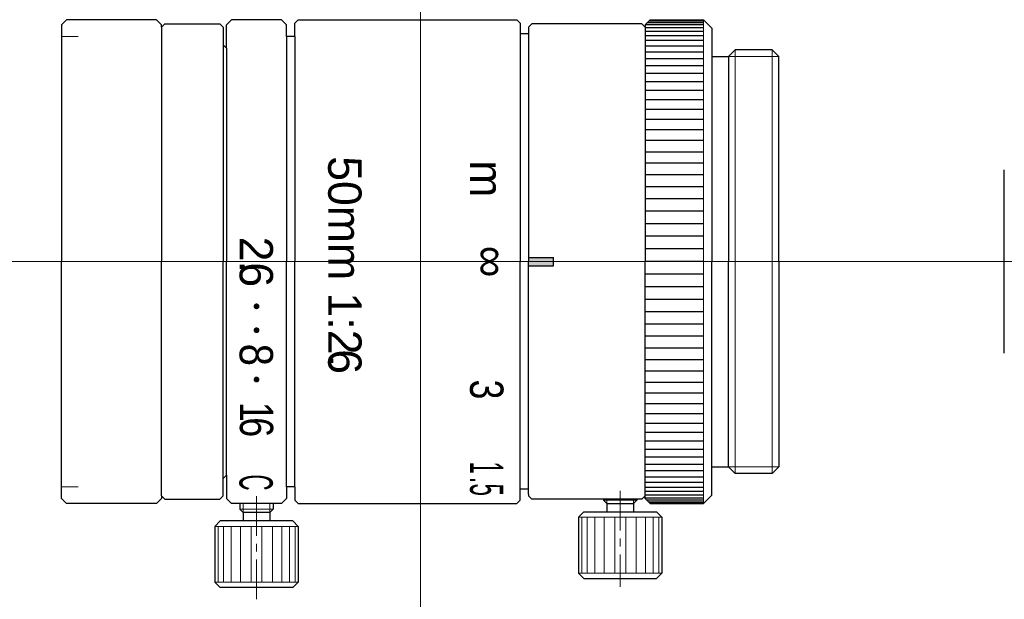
# Model space of a CAD drawing. Header units: millimetres. Extents: x 26 to 85, y 29.7 to 64.5.
import ezdxf
from ezdxf.enums import TextEntityAlignment as Align

# ---------------------------------------------------------------- set-up
doc = ezdxf.new("R2010")
doc.units = ezdxf.units.MM
doc.header["$LTSCALE"] = 0.25
doc.linetypes.add('CENTER', pattern=[50.8, 31.75, -6.35, 6.35, -6.35])
doc.layers.add('00_補助線', color=252, linetype='Continuous', lineweight=0, plot=False)
for name, color, linetype, lineweight in [('01_中心線', 1, 'CENTER', 20), ('03_寸法・文字', 50, 'Continuous', 20), ('iris＆image_circle', 7, 'Continuous', 30), ('画層1', 7, 'Continuous', 30)]:
    doc.layers.add(name, color=color, linetype=linetype, lineweight=lineweight)
doc.styles.add('sihyou', font='txt', dxfattribs={"width": 0.6, "height": 2})
doc.styles.add('VS Standard', font='txt', dxfattribs={"height": 3})

msp = doc.modelspace()

# ---------------------------------------------------------------- hatches: boundary and pattern name
at = {"layer": '03_寸法・文字'}
for points in [[(39.997, 47.316, 1), (40.347, 47.316, 1)], [(39.997, 45.882, 1), (40.347, 45.882, 1)], [(39.997, 42.926, 1), (40.347, 42.926, 1)]]:
    msp.add_hatch(color=256, dxfattribs=at).paths.add_polyline_path(points)
at = {"layer": '画層1'}
h = msp.add_hatch(color=256, dxfattribs=at)
h.dxf.hatch_style = 1
h.paths.add_polyline_path([(57.976, 50.25), (56.476, 50.25), (56.476, 50), (57.976, 50)])
h.paths.add_polyline_path([(57.976, 50), (56.476, 50), (56.476, 49.75), (57.976, 49.75)])

# ---------------------------------------------------------------- linework, layer by layer
at = {"layer": '00_補助線', "lineweight": 20}
for p, q in [((29.472, 63.5), (28.472, 63.5)), ((29.472, 36.5), (28.472, 36.5))]:
    msp.add_line(p, q, dxfattribs=at)
at = {"layer": '00_補助線'}
for direction in [(0, 1), (1, 0)]:
    msp.add_xline((50, 50), direction, dxfattribs=at)
at = {"layer": '01_中心線'}
for p, q in [((25.972, 50), (38.661, 50)), ((41.627, 50), (43.96, 50)), ((46.945, 50), (53, 50)), ((55.236, 50), (85.002, 50))]:
    msp.add_line(p, q, dxfattribs=at)
at = {"layer": '01_中心線', "ltscale": 0.3}
for p, q in [((61.976, 36.25), (61.976, 30.5)), ((40.172, 29.75), (40.172, 36))]:
    msp.add_line(p, q, dxfattribs=at)
at = {"layer": 'iris＆image_circle'}
msp.add_line((85.002, 44.5), (85.002, 55.5), dxfattribs=at)
at = {"layer": '画層1'}
for p, q in [((28.472, 64.2), (28.772, 64.5)), ((34.172, 64.5), (28.772, 64.5)), ((34.172, 64.5), (34.472, 64.2)), ((38.372, 64.2), (38.672, 64.5)), ((41.672, 64.5), (38.672, 64.5)), ((41.972, 64.2), (41.672, 64.5)), ((42.672, 64.5), (42.472, 64.3)), ((42.672, 64.5), (55.772, 64.5)), ((55.972, 64.3), (55.772, 64.5)), ((63.476, 64.2), (63.776, 64.5)), ((66.976, 64.421), (63.697, 64.421)), ((66.976, 64.48), (63.756, 64.48)), ((63.776, 64.5), (66.976, 64.5)), ((66.976, 64.5), (67.476, 64)), ((28.472, 64.2), (28.472, 50)), ((34.472, 64.05), (34.672, 64.25)), ((34.472, 64.05), (34.472, 64.2)), ((34.472, 64.05), (34.472, 50)), ((34.672, 64.25), (37.972, 64.25)), ((37.972, 64.25), (38.172, 64.05)), ((38.172, 64.05), (38.172, 63)), ((38.372, 62.8), (38.372, 64.2)), ((41.972, 63.5), (41.972, 64.2)), ((42.472, 63.5), (42.472, 64.3)), ((55.972, 64.3), (55.972, 63.65)), ((56.476, 64.05), (56.476, 63.65)), ((63.276, 64.25), (56.676, 64.25)), ((63.476, 64.05), (63.276, 64.25)), ((63.476, 64.2), (63.476, 64.05)), ((66.976, 64.183), (63.476, 64.183)), ((63.476, 64.05), (63.476, 50)), ((66.976, 64.006), (63.476, 64.006)), ((66.976, 63.79), (63.476, 63.79)), ((66.976, 64.302), (63.578, 64.302)), ((67.476, 64), (67.476, 62.303)), ((42.472, 63.5), (41.972, 63.5)), ((41.972, 63.5), (41.972, 50)), ((42.472, 63.5), (42.472, 50)), ((56.476, 63.65), (55.972, 63.65)), ((55.972, 63.65), (55.972, 50)), ((56.476, 63.65), (56.476, 50)), ((66.976, 63.537), (63.476, 63.537)), ((66.976, 63.246), (63.476, 63.246)), ((38.172, 63), (38.372, 62.8)), ((38.172, 63), (38.172, 50)), ((38.372, 62.8), (38.372, 50)), ((66.976, 62.92), (63.476, 62.92)), ((68.476, 62.303), (68.873, 62.7)), ((71.079, 62.7), (68.873, 62.7)), ((71.476, 62.303), (71.079, 62.7)), ((66.976, 62.557), (63.476, 62.557)), ((66.976, 62.161), (63.476, 62.161)), ((67.476, 62.303), (68.476, 62.303)), ((67.476, 62.303), (67.476, 50)), ((68.476, 62.303), (68.476, 62.303)), ((68.476, 62.303), (68.476, 50)), ((71.476, 50), (71.476, 62.303)), ((66.976, 61.731), (63.476, 61.731)), ((66.976, 61.269), (63.476, 61.269)), ((66.976, 60.776), (63.476, 60.776)), ((66.976, 60.253), (63.476, 60.253)), ((66.976, 59.702), (63.476, 59.702)), ((66.976, 59.125), (63.476, 59.125)), ((66.976, 58.523), (63.476, 58.523)), ((66.976, 57.897), (63.476, 57.897)), ((66.976, 57.25), (63.476, 57.25)), ((66.976, 56.565), (63.476, 56.565)), ((66.976, 55.89), (63.476, 55.89)), ((66.976, 55.196), (63.476, 55.196)), ((66.976, 54.481), (63.476, 54.481)), ((66.976, 53.753), (63.476, 53.753)), ((66.976, 53.015), (63.476, 53.015)), ((66.976, 52.268), (63.476, 52.268)), ((66.976, 51.516), (63.476, 51.516)), ((56.476, 50.25), (57.976, 50.25)), ((57.976, 49.75), (57.976, 50.25)), ((66.976, 50.759), (63.476, 50.759)), ((28.472, 35.8), (28.472, 50)), ((34.472, 35.95), (34.472, 50)), ((38.172, 37), (38.172, 50)), ((38.372, 37.2), (38.372, 50)), ((41.972, 36.5), (41.972, 50)), ((42.472, 36.5), (42.472, 50)), ((55.972, 36.35), (55.972, 50)), ((56.476, 36.35), (56.476, 50)), ((56.476, 49.75), (57.976, 49.75)), ((66.976, 50), (63.476, 50)), ((63.476, 35.95), (63.476, 50)), ((67.476, 37.697), (67.476, 50)), ((68.476, 37.697), (68.476, 50)), ((71.476, 50), (71.476, 37.697)), ((66.976, 49.241), (63.476, 49.241)), ((66.976, 48.484), (63.476, 48.484)), ((66.976, 47.732), (63.476, 47.732)), ((66.976, 46.985), (63.476, 46.985)), ((66.976, 46.247), (63.476, 46.247)), ((66.976, 45.519), (63.476, 45.519)), ((66.976, 44.804), (63.476, 44.804)), ((66.976, 44.11), (63.476, 44.11)), ((66.976, 43.435), (63.476, 43.435)), ((66.976, 42.75), (63.476, 42.75)), ((66.976, 42.103), (63.476, 42.103)), ((66.976, 41.477), (63.476, 41.477)), ((66.976, 40.875), (63.476, 40.875)), ((66.976, 40.298), (63.476, 40.298)), ((66.976, 39.747), (63.476, 39.747)), ((66.976, 39.224), (63.476, 39.224)), ((66.976, 38.731), (63.476, 38.731)), ((66.976, 38.269), (63.476, 38.269)), ((66.976, 37.839), (63.476, 37.839)), ((38.172, 37), (38.372, 37.2)), ((38.372, 37.2), (38.372, 35.8)), ((66.976, 37.443), (63.476, 37.443)), ((67.476, 37.697), (68.476, 37.697)), ((67.476, 36), (67.476, 37.697)), ((68.476, 37.697), (68.476, 37.697)), ((68.476, 37.697), (68.873, 37.3)), ((71.079, 37.3), (68.873, 37.3)), ((71.476, 37.697), (71.079, 37.3)), ((38.172, 35.95), (38.172, 37)), ((66.976, 37.08), (63.476, 37.08)), ((66.976, 36.754), (63.476, 36.754)), ((42.472, 36.5), (41.972, 36.5)), ((41.972, 36.5), (41.972, 35.8)), ((42.472, 36.5), (42.472, 35.7)), ((55.972, 35.7), (55.972, 36.35)), ((56.476, 36.35), (55.972, 36.35)), ((56.476, 36.35), (55.972, 36.35)), ((56.476, 36.05), (56.476, 36.35)), ((66.976, 36.463), (63.476, 36.463)), ((66.976, 36.21), (63.476, 36.21)), ((28.472, 35.8), (28.772, 35.5)), ((34.172, 35.5), (28.772, 35.5)), ((34.172, 35.5), (34.472, 35.8)), ((34.472, 35.95), (34.472, 35.8)), ((34.472, 35.95), (34.672, 35.75)), ((34.672, 35.75), (37.972, 35.75)), ((37.972, 35.75), (38.172, 35.95)), ((38.372, 35.8), (38.672, 35.5)), ((41.672, 35.5), (38.672, 35.5)), ((39.172, 35.5), (39.172, 35.15)), ((41.172, 35.5), (41.172, 35.15)), ((41.972, 35.8), (41.672, 35.5)), ((42.672, 35.5), (42.472, 35.7)), ((42.672, 35.5), (55.772, 35.5)), ((55.972, 35.7), (55.772, 35.5)), ((63.276, 35.75), (56.676, 35.75)), ((60.976, 35.75), (60.976, 35.7)), ((61.176, 35.5), (60.976, 35.7)), ((61.176, 35.5), (61.176, 35)), ((61.176, 35.5), (62.776, 35.5)), ((62.776, 35.5), (62.976, 35.7)), ((62.776, 35.5), (62.776, 35)), ((62.976, 35.75), (62.976, 35.7)), ((63.476, 35.95), (63.276, 35.75)), ((66.976, 35.994), (63.476, 35.994)), ((63.476, 35.8), (63.476, 35.95)), ((66.976, 35.817), (63.476, 35.817)), ((63.476, 35.8), (63.776, 35.5)), ((66.976, 35.698), (63.578, 35.698)), ((66.976, 35.579), (63.697, 35.579)), ((66.976, 35.52), (63.756, 35.52)), ((63.776, 35.5), (66.976, 35.5)), ((66.976, 35.5), (67.476, 36)), ((39.172, 35.15), (39.372, 34.95)), ((39.372, 34.95), (39.372, 34.45)), ((40.972, 34.95), (39.372, 34.95)), ((40.972, 34.95), (41.172, 35.15)), ((40.972, 34.95), (40.972, 34.45)), ((59.801, 35), (59.476, 34.675)), ((59.801, 35), (64.151, 35)), ((64.151, 35), (64.476, 34.675)), ((37.997, 34.45), (37.672, 34.125)), ((42.347, 34.45), (37.997, 34.45)), ((42.347, 34.45), (42.672, 34.125)), ((59.476, 34.675), (59.476, 31.325)), ((64.476, 34.675), (64.476, 31.325)), ((37.672, 34.125), (37.672, 30.775)), ((42.672, 34.125), (42.672, 30.775)), ((59.801, 31), (59.476, 31.325)), ((64.151, 31), (64.476, 31.325)), ((37.997, 30.45), (37.672, 30.775)), ((42.347, 30.45), (42.672, 30.775)), ((59.801, 31), (64.151, 31)), ((42.347, 30.45), (37.997, 30.45))]:
    msp.add_line(p, q, dxfattribs=at)
at = {"layer": '画層1', "lineweight": 9}
for p, q in [((66.976, 64.5), (66.976, 50)), ((68.873, 62.7), (68.873, 50)), ((71.079, 62.7), (71.079, 50)), ((66.976, 35.5), (66.976, 50)), ((68.873, 37.3), (68.873, 50)), ((71.079, 37.3), (71.079, 50)), ((60.976, 35.7), (62.976, 35.7)), ((41.172, 35.15), (39.172, 35.15)), ((59.476, 34.675), (64.476, 34.675)), ((59.666, 31.325), (59.666, 34.675)), ((59.993, 31.325), (59.993, 34.675)), ((60.454, 31.325), (60.454, 34.675)), ((61.019, 31.325), (61.019, 34.675)), ((61.65, 31.325), (61.65, 34.675)), ((62.302, 31.325), (62.302, 34.675)), ((62.933, 31.325), (62.933, 34.675)), ((63.498, 31.325), (63.498, 34.675)), ((63.959, 31.325), (63.959, 34.675)), ((64.286, 31.325), (64.286, 34.675)), ((42.672, 34.125), (37.672, 34.125)), ((37.862, 30.775), (37.862, 34.125)), ((38.189, 30.775), (38.189, 34.125)), ((38.65, 30.775), (38.65, 34.125)), ((39.215, 30.775), (39.215, 34.125)), ((39.846, 30.775), (39.846, 34.125)), ((40.498, 30.775), (40.498, 34.125)), ((41.129, 30.775), (41.129, 34.125)), ((41.694, 30.775), (41.694, 34.125)), ((42.155, 30.775), (42.155, 34.125)), ((42.482, 30.775), (42.482, 34.125)), ((59.476, 31.325), (64.476, 31.325)), ((42.672, 30.775), (37.672, 30.775))]:
    msp.add_line(p, q, dxfattribs=at)
at = {"layer": '画層1', "ltscale": 0.2}
for p, q in [((56.676, 64.25), (56.476, 64.05)), ((56.476, 36.05), (56.476, 35.95)), ((56.676, 35.75), (56.476, 35.95))]:
    msp.add_line(p, q, dxfattribs=at)
at = {"layer": '画層1', "lineweight": 20}
for p, q in [((71.476, 62.303), (68.476, 62.303)), ((71.476, 37.697), (68.476, 37.697)), ((39.372, 35.5), (39.372, 34.95)), ((40.972, 35.5), (40.972, 34.95)), ((61.176, 35.75), (61.176, 35.5)), ((62.776, 35.75), (62.776, 35.5))]:
    msp.add_line(p, q, dxfattribs=at)

# ---------------------------------------------------------------- texts
at = {"layer": '03_寸法・文字'}
for s, rotation, style, p in [('50mm 1:2.', 270, 'VS Standard', (46.467, 50)), ('m', 270, 'VS Standard', (54.972, 54.959)), ('2', 270, 'sihyou', (41.153, 50.751)), ('∞', 90, 'VS Standard', (52.972, 50)), ('.', 270, 'sihyou', (41.156, 49.687)), ('6', 270, 'sihyou', (41.156, 49.211)), ('6', 270, 'VS Standard', (46.467, 44))]:
    msp.add_text(s, height=2, rotation=rotation, dxfattribs=dict(at, style=style)).set_placement(p, align=Align.TOP_CENTER)
for s, style, width, p in [('8', 'sihyou', 0.9, (41.156, 44.408)), ('3', 'VS Standard', 0.8, (54.972, 42.331)), ('1', 'sihyou', 0.8, (41.172, 40.997)), ('6', 'sihyou', 0.8, (41.172, 40.066)), ('1', 'VS Standard', 0.5, (54.972, 37.642)), ('C', 'sihyou', 0.5, (41.142, 36.754)), ('.', 'VS Standard', 0.5, (54.971, 36.898)), ('5', 'VS Standard', 0.5, (54.972, 36.32))]:
    msp.add_text(s, height=2, rotation=270, dxfattribs=dict(at, style=style, width=width)).set_placement(p, align=Align.TOP_CENTER)

doc.saveas('drawing.dxf')
